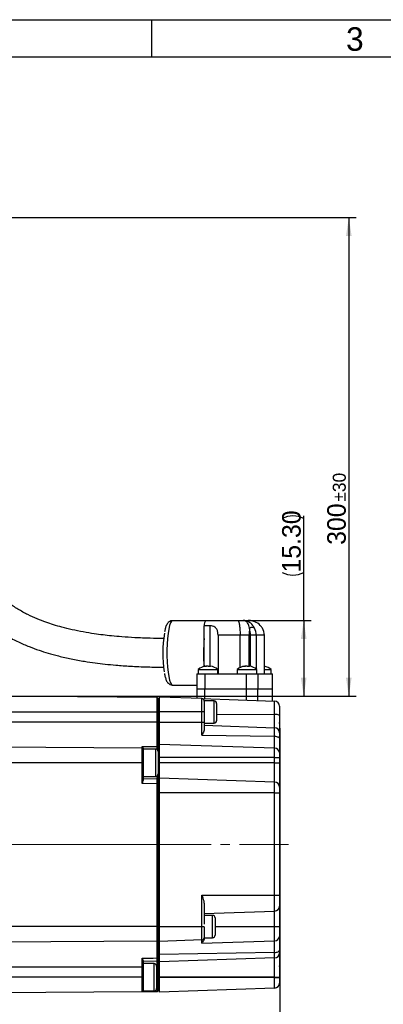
# Model space of a CAD drawing. Header units: millimetres. Extents: x 7 to 438, y 7 to 308.
# Tile 13 of 27: x 150 to 224, y 109 to 308. Entities that reach past the tile are written whole.
import ezdxf

# ---------------------------------------------------------------- set-up
doc = ezdxf.new("R2010")
doc.units = ezdxf.units.MM
doc.header["$LTSCALE"] = 1.5
doc.linetypes.add('SLD-中心线', pattern=[34.29, 30.48, -1.27, 1.27, -1.27])
doc.linetypes.add('SLD-实线', pattern=[0])
doc.layers.add('图框', color=7, linetype='SLD-实线')
doc.layers.add('细实线层', color=7, linetype='SLD-实线')
doc.layers.add('粗实线层', color=7, linetype='SLD-实线', lineweight=25)
doc.styles.add('SLDTEXTSTYLE1', font='txt')
doc.dimstyles.new('SLDDIMSTYLE4', dxfattribs={"dimtxt": 3.75, "dimasz": 3.75, "dimexe": 0, "dimexo": 0.0625, "dimgap": 0.9375, "dimtad": 2, "dimrnd": 1e-09, "dimzin": 12, "dimdsep": 46, "dimtxsty": 'SLDTEXTSTYLE1', "dimsah": 1, "dimcen": 0.09, "dimadec": 0, "dimazin": 3, "dimtol": 1, "dimtp": 1, "dimtm": 1, "dimtfac": 1, "dimtdec": 0, "dimtofl": 0, "dimtmove": 0, "dimatfit": 3, "dimfxl": 1, "dimfrac": 2, "dimtolj": 1, "dimarcsym": 0})
doc.dimstyles.new('SLDDIMSTYLE6', dxfattribs={"dimtxt": 3.75, "dimasz": 3.75, "dimexe": 0, "dimexo": 0.0625, "dimgap": 0.9375, "dimtad": 2, "dimrnd": 1e-09, "dimzin": 4, "dimdsep": 46, "dimtxsty": 'SLDTEXTSTYLE1', "dimsah": 1, "dimcen": 0.09, "dimadec": 0, "dimazin": 1, "dimtfac": 1, "dimtdec": 3, "dimtofl": 0, "dimtmove": 0, "dimatfit": 3, "dimfxl": 1, "dimfrac": 2, "dimtolj": 1, "dimtzin": 12, "dimarcsym": 0})
doc.dimstyles.new('SLDDIMSTYLE7', dxfattribs={"dimtxt": 3.75, "dimasz": 3.75, "dimexe": 0, "dimexo": 0.0625, "dimgap": 0.9375, "dimtad": 2, "dimrnd": 1e-09, "dimzin": 12, "dimdsep": 46, "dimtxsty": 'SLDTEXTSTYLE1', "dimsah": 1, "dimcen": 0.09, "dimadec": 0, "dimazin": 3, "dimtol": 1, "dimtp": 30, "dimtm": 30, "dimtfac": 1, "dimtdec": 0, "dimtofl": 0, "dimtmove": 0, "dimatfit": 3, "dimfxl": 1, "dimfrac": 2, "dimtolj": 1, "dimarcsym": 0})

# ---------------------------------------------------------------- blocks, each defined once
blk = doc.blocks.new('_D_4')
at = {"layer": '细实线层'}
for p, q in [((73.14, 116.1), (73.14, 90.4)), ((202.64, 117.29), (202.64, 90.4)), ((73.14, 91.9), (202.64, 91.9))]:
    blk.add_line(p, q, dxfattribs=at)
for points in [[(73.14, 91.9), (76.89, 91.32), (76.89, 92.47)], [(202.64, 91.9), (198.89, 92.47), (198.89, 91.32)]]:
    blk.add_solid(points, dxfattribs=at)
at = {"layer": '细实线层', "attachment_point": 1, "style": 'SLDTEXTSTYLE1'}
for s, insert, char_height in [('130', (127.92, 96.26), 3.75), ('±1', (136.65, 95.14), 2.625)]:
    blk.add_mtext(s, dxfattribs=dict(at, insert=insert, char_height=char_height))
blk = doc.blocks.new('_D_6')
at = {"layer": '细实线层'}
for p, q in [((207.45, 186.1), (207.45, 207.22)), ((194.19, 186.1), (208.95, 186.1)), ((207.45, 186.1), (207.45, 170.8)), ((141.64, 170.8), (208.95, 170.8))]:
    blk.add_line(p, q, dxfattribs=at)
for centre, start, end in [((205.26, 202.34), 63.4349, 116.5651), ((205.26, 200.16), 243.4349, 296.5651)]:
    blk.add_arc(centre, 4.88, start, end, dxfattribs=at)
for points in [[(207.45, 186.1), (206.87, 182.35), (208.02, 182.35)], [(207.45, 170.8), (208.02, 174.55), (206.87, 174.55)]]:
    blk.add_solid(points, dxfattribs=at)
at = {"layer": '细实线层', "insert": (203.08, 195.79), "char_height": 3.75, "attachment_point": 1, "rotation": 90, "style": 'SLDTEXTSTYLE1'}
blk.add_mtext('15.30', dxfattribs=at)
blk = doc.blocks.new('_D_7')
at = {"layer": '细实线层'}
for p, q in [((86.95, 267.51), (218.05, 267.51)), ((216.55, 267.51), (216.55, 170.8)), ((141.64, 170.8), (218.05, 170.8))]:
    blk.add_line(p, q, dxfattribs=at)
for points in [[(216.55, 267.51), (215.98, 263.76), (217.13, 263.76)], [(216.55, 170.8), (217.13, 174.55), (215.98, 174.55)]]:
    blk.add_solid(points, dxfattribs=at)
at = {"layer": '细实线层', "attachment_point": 1, "rotation": 90, "style": 'SLDTEXTSTYLE1'}
for s, insert, char_height in [('±30', (213.31, 210.11), 2.625), ('300', (212.19, 201.38), 3.75)]:
    blk.add_mtext(s, dxfattribs=dict(at, insert=insert, char_height=char_height))

msp = doc.modelspace()

# ---------------------------------------------------------------- linework, layer by layer
at = {"color": 7, "linetype": 'SLD-实线', "lineweight": 25}
for p, q in [((187.631902, 186.049914), (180.948027, 186.049914)), ((187.726316, 186.099593), (194.191438, 186.099593)), ((194.191438, 186.099593), (195.184295, 186.099593)), ((195.184295, 186.099593), (196.255994, 186.099593)), ((188.557935, 185.02573), (187.326928, 185.02573)), ((187.326928, 182.484193), (187.326928, 185.02573)), ((194.606264, 183.099592), (190.144961, 183.099592)), ((190.144961, 183.099592), (190.144961, 175.299593)), ((196.436395, 183.099592), (194.606264, 183.099592)), ((194.606264, 176.579029), (194.606264, 183.099592)), ((196.682599, 183.099592), (196.436395, 183.099592)), ((197.841053, 183.099592), (196.682599, 183.099592)), ((199.508076, 183.099592), (197.841053, 183.099592)), ((199.508076, 175.299593), (199.508076, 183.099592)), ((199.523267, 183.099592), (199.508076, 183.099592)), ((199.523267, 175.299593), (199.523267, 183.099592)), ((187.326928, 176.798782), (187.326928, 182.484193)), ((185.842884, 175.299593), (185.842884, 172.299592)), ((185.842884, 175.299593), (187.495586, 175.299593)), ((186.123815, 176.197592), (186.123815, 175.299593)), ((186.123815, 176.197592), (190.123816, 176.197592)), ((187.495586, 175.299593), (187.495586, 172.299592)), ((187.495586, 175.299593), (195.866455, 175.299593)), ((188.461025, 176.869298), (188.461025, 176.776501)), ((190.123816, 175.299593), (190.123816, 176.197592)), ((194.002275, 176.197592), (194.002275, 175.299593)), ((194.002275, 176.197592), (198.002276, 176.197592)), ((195.866455, 172.299592), (195.866455, 175.299593)), ((195.866455, 175.299593), (198.183362, 175.299593)), ((196.339485, 176.869298), (196.339485, 176.776501)), ((198.002276, 175.299593), (198.002276, 176.197592)), ((198.183362, 175.299593), (198.183362, 172.299592)), ((198.183362, 175.299593), (201.135387, 175.299593)), ((199.523267, 176.197592), (200.884839, 176.197592)), ((200.884839, 175.299593), (200.884839, 176.197592)), ((201.135387, 172.299592), (201.135387, 175.299593)), ((201.135387, 175.299593), (201.16577, 175.299593)), ((201.16577, 172.299592), (201.16577, 175.299593)), ((180.948027, 173.049914), (185.842884, 173.049914)), ((185.842884, 172.299592), (185.842884, 170.337687)), ((185.842884, 172.299592), (187.495586, 172.299592)), ((187.495586, 170.279974), (187.495586, 172.299592)), ((187.495586, 172.299592), (195.866455, 172.299592)), ((195.866455, 172.299592), (198.183362, 172.299592)), ((195.866455, 169.987658), (195.866455, 172.299592)), ((198.183362, 169.906749), (198.183362, 172.299592)), ((198.183362, 172.299592), (201.135387, 172.299592)), ((201.135387, 169.803663), (201.135387, 172.299592)), ((201.135387, 172.299592), (201.16577, 172.299592)), ((201.16577, 169.802601), (201.16577, 172.299592)), ((177.841478, 170.544779), (141.642884, 170.797499)), ((177.841478, 167.599595), (177.841478, 170.544779)), ((178.042882, 170.343375), (177.841478, 170.544779)), ((178.042882, 170.343375), (178.042882, 167.599595)), ((178.042882, 169.734514), (178.342883, 169.724038)), ((186.860335, 170.302159), (178.342883, 170.599593)), ((178.342883, 167.649592), (178.342883, 170.599593)), ((186.860335, 167.649592), (186.860335, 170.302159)), ((186.860335, 170.302159), (201.57778, 169.788214)), ((189.342883, 169.850143), (187.342887, 169.850143)), ((187.342887, 169.850143), (187.342887, 167.159604)), ((189.842884, 169.350142), (189.842884, 165.850142)), ((201.57778, 167.077868), (201.57778, 169.788214)), ((177.841478, 167.599595), (141.642884, 167.599595)), ((177.841478, 165.549593), (177.841478, 167.599595)), ((178.042882, 167.599595), (177.841478, 167.599595)), ((178.042882, 167.599595), (178.042882, 165.549593)), ((186.860335, 167.649592), (178.342883, 167.649592)), ((178.342883, 165.489594), (178.342883, 167.649592)), ((186.860335, 165.489594), (186.860335, 167.649592)), ((187.342887, 167.649592), (186.860335, 167.649592)), ((202.542883, 168.788823), (202.542883, 166.913541)), ((177.841478, 165.549593), (141.642884, 165.549593)), ((177.841478, 160.629286), (177.841478, 165.549593)), ((178.042882, 165.549593), (177.841478, 165.549593)), ((178.042882, 165.549593), (178.042882, 160.4407)), ((186.860335, 165.489594), (178.342883, 165.489594)), ((178.342883, 161.003722), (178.342883, 165.489594)), ((186.860335, 162.941234), (186.860335, 165.489594)), ((187.342887, 165.489594), (186.860335, 165.489594)), ((187.342887, 167.130838), (187.342887, 165.489594)), ((187.342887, 165.489594), (187.342887, 164.087905)), ((187.342887, 165.350141), (189.342883, 165.350141)), ((201.57778, 164.423844), (201.57778, 167.077868)), ((202.542883, 166.913541), (202.542883, 163.424453)), ((202.612442, 165.004546), (202.573326, 165.451633)), ((187.342887, 164.920939), (201.57778, 164.423844)), ((201.57778, 162.700365), (201.57778, 164.423844)), ((202.542883, 163.424453), (202.542883, 162.231984)), ((202.642885, 164.307302), (202.642885, 117.291885)), ((186.860335, 162.941234), (201.57778, 162.700365)), ((201.57778, 160.295597), (201.57778, 162.700365)), ((202.542883, 162.231984), (202.542883, 159.423391)), ((174.842888, 160.315717), (141.642884, 160.547497)), ((174.842888, 160.315717), (174.842888, 160.634889)), ((174.842888, 157.349592), (174.842888, 160.315717)), ((175.042883, 160.112908), (174.842888, 160.315717)), ((175.042883, 160.279403), (175.042883, 160.112908)), ((175.042883, 160.112908), (175.042883, 157.349592)), ((177.542885, 160.101949), (175.042883, 160.101949)), ((178.042882, 160.4407), (177.841478, 160.629286)), ((178.042882, 160.4407), (178.042882, 159.692971)), ((178.042882, 160.4407), (178.042882, 160.289055)), ((178.042882, 159.692971), (178.042882, 159.601951)), ((178.042882, 159.601951), (178.042882, 155.519469)), ((201.57778, 160.295597), (178.342883, 161.003722)), ((178.342883, 158.429144), (178.342883, 161.003722)), ((201.57778, 158.429144), (201.57778, 160.295597)), ((202.542883, 159.423391), (202.542883, 158.429144)), ((174.842888, 157.349592), (141.642884, 157.349592)), ((174.842888, 153.157777), (174.842888, 157.349592)), ((175.042883, 157.349592), (174.842888, 157.349592)), ((175.042883, 157.349592), (175.042883, 153.756222)), ((201.57778, 158.429144), (178.342883, 158.429144)), ((178.342883, 157.35195), (178.342883, 158.429144)), ((201.57778, 157.35195), (178.342883, 157.35195)), ((178.342883, 154.241951), (178.342883, 157.35195)), ((201.57778, 157.35195), (201.57778, 158.429144)), ((201.57778, 158.429144), (202.542883, 158.429144)), ((201.57778, 153.430568), (201.57778, 157.35195)), ((201.57778, 157.35195), (202.542883, 157.35195)), ((202.542883, 158.429144), (202.542883, 157.35195)), ((202.542883, 157.35195), (202.542883, 152.431177)), ((178.042882, 155.519469), (178.042882, 155.10195)), ((175.042883, 154.601949), (177.542885, 154.601949)), ((175.042883, 154.154314), (177.843587, 154.105427)), ((177.843587, 154.105427), (177.843587, 154.702479)), ((178.042882, 153.904049), (177.843587, 154.105427)), ((178.042882, 155.10195), (178.042882, 153.904049)), ((178.042882, 153.904049), (178.042882, 153.105436)), ((178.042882, 153.286873), (178.342883, 153.276394)), ((178.042882, 153.286873), (178.042882, 153.105436)), ((178.342883, 151.29195), (178.342883, 154.241951)), ((201.57778, 153.430568), (178.342883, 154.241951)), ((201.57778, 151.29195), (201.57778, 153.430568)), ((177.841478, 153.105436), (174.842888, 153.157777)), ((177.841478, 124.249595), (177.841478, 153.105436)), ((178.042882, 153.105436), (177.841478, 153.105436)), ((178.042882, 153.105436), (178.042882, 124.249595)), ((201.57778, 151.29195), (178.342883, 151.29195)), ((178.342883, 124.199594), (178.342883, 151.29195)), ((201.57778, 130.579854), (201.57778, 151.29195)), ((201.57778, 151.29195), (202.542883, 151.29195)), ((202.542883, 152.431177), (202.542883, 151.29195)), ((202.542883, 151.29195), (202.542883, 130.579854)), ((186.860335, 130.579854), (201.57778, 130.579854)), ((186.860335, 124.199594), (186.860335, 130.579854)), ((201.57778, 127.380299), (201.57778, 130.579854)), ((201.57778, 130.579854), (202.542883, 130.579854)), ((202.542883, 130.579854), (202.542883, 128.366093)), ((187.342887, 128.741565), (187.342887, 124.707992)), ((187.342887, 126.889976), (201.57778, 127.380299)), ((201.57778, 124.247233), (201.57778, 127.380299)), ((202.542883, 128.366093), (202.542883, 124.247233)), ((189.042886, 126.497234), (187.342887, 126.497234)), ((189.542887, 125.997233), (189.542887, 122.497233)), ((177.841478, 124.249595), (141.642884, 124.249595)), ((177.841478, 121.304402), (177.841478, 124.249595)), ((178.042882, 124.249595), (177.841478, 124.249595)), ((178.042882, 124.249595), (178.042882, 121.505814)), ((186.860335, 124.199594), (178.342883, 124.199594)), ((178.342883, 121.249596), (178.342883, 124.199594)), ((186.860335, 121.547031), (186.860335, 124.199594)), ((187.342887, 124.199594), (187.342887, 122.046726)), ((201.57778, 124.247233), (202.542883, 124.247233)), ((201.57778, 124.232287), (201.57778, 124.247233)), ((201.57778, 121.36689), (201.57778, 124.232287)), ((201.57778, 124.232287), (202.542883, 124.232287)), ((202.542883, 124.247233), (202.542883, 124.232287)), ((202.542883, 124.232287), (202.542883, 122.249725)), ((178.042882, 121.505814), (177.841478, 121.304402)), ((178.042882, 122.114675), (178.342883, 122.125151)), ((178.042882, 121.505814), (178.042882, 117.965194)), ((186.860335, 121.547031), (178.342883, 121.249596)), ((186.860335, 120.912882), (186.860335, 121.547031)), ((187.340428, 121.997239), (189.042886, 121.997239)), ((187.342887, 121.997239), (187.342887, 121.878894)), ((202.542883, 122.249725), (202.542883, 119.502882)), ((177.841478, 121.304402), (141.642884, 121.051686)), ((177.841478, 117.89448), (177.841478, 121.304402)), ((178.342883, 118.618885), (178.342883, 121.249596)), ((186.860335, 120.912882), (201.57778, 121.36689)), ((201.57778, 119.014995), (201.57778, 121.36689)), ((202.542883, 119.502882), (202.542883, 118.919814)), ((174.842888, 116.04959), (174.842888, 117.84936)), ((178.042882, 117.965194), (177.841478, 117.89448)), ((178.042882, 117.446946), (177.843587, 117.245565)), ((178.022777, 119.136373), (178.120964, 119.137997)), ((178.042882, 118.064123), (178.342883, 118.074598)), ((178.042882, 117.965194), (178.042882, 117.446946)), ((178.042882, 117.446946), (178.042882, 113.999041)), ((201.57778, 119.014995), (178.342883, 118.618885)), ((178.342883, 117.10904), (178.342883, 118.618885)), ((201.57778, 117.920423), (178.342883, 117.10904)), ((201.57778, 117.920423), (201.57778, 119.014995)), ((201.57778, 113.999041), (201.57778, 117.920423)), ((202.542883, 118.919814), (202.542883, 113.999041)), ((174.842888, 116.04959), (141.642884, 116.04959)), ((175.042883, 116.04959), (174.842888, 116.04959)), ((174.842888, 113.999592), (174.842888, 116.04959)), ((175.042883, 117.384741), (175.042883, 116.04959)), ((177.843587, 117.245565), (175.042883, 117.196681)), ((177.242883, 116.749043), (175.042883, 116.749043)), ((175.042883, 116.04959), (175.042883, 113.999592)), ((177.742884, 116.249042), (177.742884, 111.74904)), ((177.843587, 113.999041), (177.843587, 117.245565)), ((178.342883, 113.999041), (178.342883, 117.10904)), ((202.573326, 116.14755), (202.612442, 116.594637)), ((174.842888, 113.999592), (141.642884, 113.999592)), ((174.842888, 111.033472), (174.842888, 113.999592)), ((175.042883, 113.999592), (174.842888, 113.999592)), ((175.042883, 113.999592), (175.042883, 111.236276)), ((178.042882, 113.999041), (177.843587, 113.999041)), ((177.843587, 112.05432), (177.843587, 113.999041)), ((178.042882, 113.999041), (178.042882, 112.05432)), ((201.57778, 113.999041), (178.342883, 113.999041)), ((178.342883, 113.949592), (178.342883, 113.999041)), ((201.57778, 113.949592), (178.342883, 113.949592)), ((178.342883, 110.999594), (178.342883, 113.949592)), ((201.57778, 113.999041), (202.542883, 113.999041)), ((201.57778, 113.949592), (201.57778, 113.999041)), ((201.57778, 111.810977), (201.57778, 113.949592)), ((201.57778, 113.949592), (202.542883, 113.949592)), ((202.542883, 113.999041), (202.542883, 113.949592)), ((202.542883, 113.949592), (202.542883, 112.810368)), ((178.042882, 112.05432), (177.843587, 112.05432)), ((178.042882, 112.05432), (178.042882, 111.255812)), ((178.042882, 112.05432), (178.042882, 111.864673)), ((178.042882, 111.864673), (178.342883, 111.875149)), ((201.57778, 111.810977), (178.342883, 110.999594)), ((174.842888, 111.033472), (141.642884, 110.801684)), ((175.042883, 111.236276), (174.842888, 111.033472)), ((177.841478, 111.054408), (174.842888, 111.033472)), ((175.042883, 111.249047), (177.242883, 111.249047)), ((178.042882, 111.255812), (177.841478, 111.054408))]:
    msp.add_line(p, q, dxfattribs=at)
at = {"color": 8, "linetype": 'SLD-实线', "lineweight": 25}
for p, q in [((188.557935, 176.869409), (188.557935, 185.02573)), ((196.436395, 176.869409), (196.436395, 183.099592)), ((196.682599, 176.826438), (196.682599, 183.099592)), ((197.841053, 183.099592), (197.841053, 176.318541)), ((187.5983, 176.828677), (187.5983, 176.856142)), ((188.482595, 176.856142), (188.482595, 176.776355)), ((195.476768, 176.828677), (195.476768, 176.856142)), ((196.361055, 176.856142), (196.361055, 176.776355)), ((189.342883, 165.350141), (189.342883, 169.850143)), ((178.042882, 167.439593), (178.342883, 167.439593)), ((189.842884, 167.145251), (201.57778, 167.077868)), ((178.042882, 165.389592), (178.342883, 165.389592)), ((202.573326, 165.451633), (202.573326, 116.14755)), ((202.612442, 116.594637), (202.612442, 165.004546)), ((177.542885, 155.11225), (177.542885, 160.101949)), ((178.042882, 159.801385), (177.99987, 159.801947)), ((178.042882, 160.289055), (178.342883, 160.280006)), ((178.042882, 158.33704), (178.342883, 158.33704)), ((178.042882, 157.35195), (178.342883, 157.35195)), ((177.542885, 154.601949), (177.542885, 155.11225)), ((178.042882, 151.201951), (178.342883, 151.201951)), ((189.042886, 121.997239), (189.042886, 126.497234)), ((178.042882, 124.409596), (178.342883, 124.409596)), ((187.340652, 124.199594), (186.860335, 124.199594)), ((189.542887, 124.247233), (201.57778, 124.247233)), ((189.542887, 124.232287), (201.57778, 124.232287)), ((178.042882, 119.185241), (178.342883, 119.190516)), ((177.242883, 111.249047), (177.242883, 116.749043)), ((177.742884, 113.999041), (177.843587, 113.999041)), ((178.042882, 113.999041), (178.342883, 113.999041)), ((178.042882, 113.949592), (178.342883, 113.949592)), ((177.742884, 112.05362), (177.843587, 112.05432))]:
    msp.add_line(p, q, dxfattribs=at)
at = {"color": 8, "linetype": 'SLD-实线', "lineweight": 25, "flags": 128}
msp.add_lwpolyline([(180.948027, 186.049914), (180.740626, 185.93924), (180.540291, 185.610984), (180.353836, 185.076325), (180.187617, 184.353471), (180.047293, 183.467038), (179.937643, 182.447212), (179.862403, 181.328724), (179.82413, 180.149658), (179.82413, 178.950169), (179.862403, 177.771105), (179.937643, 176.652614), (180.047293, 175.632788), (180.187617, 174.746355), (180.353836, 174.023504), (180.540291, 173.488843), (180.740626, 173.160589), (180.948027, 173.049914)], dxfattribs=at)
at = {"color": 7, "linetype": 'SLD-实线', "lineweight": 25, "flags": 128}
for points in [[(201.57778, 162.700365), (201.767837, 162.688637), (201.949623, 162.660132), (202.116457, 162.615894), (202.26222, 162.557548), (202.381556, 162.487237), (202.470069, 162.407549), (202.52451, 162.32141), (202.542883, 162.231984)], [(174.842888, 160.634889), (175.042883, 160.634505), (177.042653, 160.630742), (177.841478, 160.629286)], [(201.57778, 119.014995), (201.767837, 119.027207), (201.949623, 119.056898), (202.116457, 119.102979), (202.26222, 119.163761), (202.381556, 119.237), (202.470069, 119.320007), (202.52451, 119.409735), (202.542883, 119.502882)], [(174.842888, 117.84936), (175.042883, 117.852362), (177.042653, 117.882455), (177.841478, 117.89448)]]:
    msp.add_lwpolyline(points, dxfattribs=at)
at = {"color": 7, "linetype": 'SLD-实线', "lineweight": 25}
for centre, radius, start, end in [((188.69822, 185.126924), 1.375021, 134.97744849, 184.2204732), ((204.798981, 179.54178), 25.805182, 171.12800722, 188.587016), ((211.87706, 183.134943), 15.440706, 174.73446416, 180.13117646), ((197.008339, 183.683944), 1.005151, 59.71984244, 120.28015756), ((190.990209, 183.12732), 5.692458, 359.72091606, 14.49339213), ((194.481169, 183.108435), 3.359895, 359.8492007, 25.44436222), ((196.71939, 183.091974), 2.788696, 0.15652629, 31.56987236), ((222.457101, 179.546314), 35.252804, 175.21957149, 184.50639354), ((188.12382, 173.699582), 3.200012, 99.01995823, 128.68212478), ((188.057793, 174.111313), 2.783024, 99.50336163, 107.08809564), ((187.310767, 176.277733), 0.498786, 81.84619341, 98.15380659), ((188.199059, 174.112242), 2.78207, 99.50206012, 107.08939714), ((187.876092, 176.260914), 0.647087, 52.09377749, 66.9051968), ((188.449983, 173.689086), 3.087431, 86.72573783, 93.27426217), ((188.228656, 176.260717), 0.647314, 52.09638529, 66.902589), ((188.123821, 173.699604), 3.199989, 51.31775441, 80.79626488), ((196.00228, 173.699582), 3.200012, 99.01995823, 128.68212478), ((195.936165, 174.111645), 2.782681, 99.50255173, 107.0883722), ((195.189227, 176.277732), 0.498787, 81.84621509, 98.15378491), ((196.077679, 174.111566), 2.782764, 99.50300658, 107.08845069), ((195.754639, 176.261062), 0.646917, 52.09181625, 66.90715805), ((196.328443, 173.689087), 3.08743, 86.7257367, 93.2742633), ((196.10732, 176.261062), 0.646917, 52.09181625, 66.90715805), ((196.002281, 173.699604), 3.199989, 51.31775441, 80.79626488), ((198.884853, 173.69962), 3.19997, 51.31771152, 78.49190478), ((186.842881, 169.802457), 0.500006, 0.00067324, 87.99949055), ((189.342884, 169.350143), 0.5, 359.99993872, 90.00006128), ((201.542878, 168.788817), 1.000006, 0.00030625, 87.99985753), ((189.342878, 165.850148), 0.500007, 270.00066747, 359.99933253), ((201.806234, 165.503363), 1.590992, 62.41830614, 98.25575242), ((210.542885, 166.148887), 8.000001, 180.00004175, 185.00005355), ((201.542878, 163.424448), 1.000006, 0.00030625, 87.99985753), ((194.642884, 164.307293), 8.000001, 0.00006844, 5.00005355), ((177.542888, 159.601954), 0.499994, 359.99963687, 90.00036313), ((201.607396, 159.358317), 0.937748, 3.97917564, 91.80984324), ((175.832562, 153.159676), 0.989676, 142.93155282, 180.10997728), ((177.542882, 155.101949), 0.5, 270.00036561, 0.00006128), ((201.542878, 152.431172), 1.000006, 0.00030625, 87.99985753), ((201.550202, 128.372618), 0.992702, 271.59189469, 359.62336178), ((189.042893, 125.997239), 0.499994, 359.99920998, 90.00079002), ((186.842891, 122.046718), 0.499991, 271.99940214, 354.32081486), ((189.042893, 122.497233), 0.499994, 269.99920997, 359.99993625), ((201.602341, 122.308977), 0.942407, 268.50658938, 356.39521512), ((201.542871, 118.919826), 1.000012, 272.00050945, 359.99932676), ((177.242878, 116.249036), 0.500007, 0.00066747, 89.99933253), ((210.542885, 115.450297), 8.000001, 174.99994645, 179.99995825), ((194.642884, 117.291891), 8.000001, 354.99994645, 359.99995825), ((177.24289, 111.749041), 0.499994, 269.99920997, 359.99993625), ((201.542884, 112.810367), 0.999999, 271.99977549, 0.00006073)]:
    msp.add_arc(centre, radius, start, end, dxfattribs=at)
for points, knots in [([(179.174029, 182.459858), (178.261267, 182.466628), (176.308836, 182.481109), (173.484195, 182.596174), (170.88298, 182.764347), (168.747852, 182.957103), (166.891382, 183.166268), (164.984929, 183.424776), (162.895198, 183.768949), (160.716651, 184.207547), (158.712745, 184.699536), (156.950935, 185.2063), (155.290414, 185.756643), (153.555889, 186.420384), (151.654945, 187.281044), (149.726472, 188.338641), (148.026503, 189.491386), (146.712741, 190.577308), (145.649669, 191.609493), (144.633958, 192.773161), (143.654404, 194.169481), (142.750495, 195.848086), (142.088825, 197.582591), (141.621022, 199.348827), (141.475088, 200.454025), (141.402786, 201.001597)], [0, 0, 0, 0, 0.059430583, 0.1271241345, 0.1840352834, 0.2291409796, 0.2666982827, 0.3056704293, 0.3543983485, 0.4045737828, 0.4503272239, 0.4887127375, 0.5239108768, 0.5642012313, 0.6095835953, 0.6596798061, 0.7072272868, 0.7430891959, 0.7705210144, 0.8036271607, 0.8435173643, 0.8813136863, 0.92747703, 0.964068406, 1, 1, 1, 1]), ([(135.730925, 199.760163), (135.774265, 199.410561), (135.902851, 198.373324), (136.365387, 196.471677), (137.126612, 194.223533), (138.220512, 191.958796), (139.438094, 190.027066), (140.734539, 188.389733), (142.004604, 187.038955), (143.429751, 185.737856), (145.2374, 184.341841), (147.410158, 182.964098), (149.732403, 181.763761), (151.92392, 180.821195), (153.923586, 180.089), (155.890901, 179.465219), (158.055097, 178.877223), (160.508507, 178.319808), (162.972832, 177.867782), (165.256043, 177.527604), (167.378531, 177.267953), (169.750355, 177.035136), (172.617527, 176.831332), (175.834833, 176.687446), (178.091214, 176.669472), (179.172453, 176.660858)], [0, 0, 0, 0, 0.0195875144, 0.0581144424, 0.1085985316, 0.1513614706, 0.1977145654, 0.2353214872, 0.267364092, 0.3007541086, 0.3425650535, 0.3942506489, 0.443639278, 0.4878265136, 0.5268692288, 0.5620502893, 0.6026006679, 0.6515847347, 0.7019589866, 0.7419319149, 0.7799781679, 0.8208948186, 0.8744889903, 0.9398561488, 1, 1, 1, 1]), ([(180.954126, 186.032078), (180.91181, 186.037562), (180.720813, 186.062319), (180.408985, 185.938765), (180.088892, 185.710785), (179.847228, 185.40806), (179.631099, 184.98507), (179.455017, 184.443197), (179.370123, 184.023132), (179.328018, 183.814794)], [0, 0, 0, 0, 0.0423450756, 0.1911301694, 0.315818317, 0.4342651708, 0.5726225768, 0.7880352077, 1, 1, 1, 1]), ([(194.191438, 186.099593), (194.191858, 186.099586), (194.195601, 186.099522), (194.240231, 186.083335), (194.302926, 185.86706), (194.404878, 185.487829), (194.501895, 184.819972), (194.588322, 184.007645), (194.60006, 183.413597), (194.606264, 183.099592)], [0, 0, 0, 0, 0.00041241, 0.0036735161, 0.0452375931, 0.192618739, 0.4175913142, 0.6921478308, 1, 1, 1, 1]), ([(196.501513, 184.551962), (196.46158, 184.73669), (196.3702, 185.159416), (196.135737, 185.60671), (195.811414, 185.91844), (195.572255, 186.047167), (195.343991, 186.090608), (195.253657, 186.09792), (195.213175, 186.09932), (195.194553, 186.099576), (195.186389, 186.099589), (195.184295, 186.099593)], [0, 0, 0, 0, 0.2565935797, 0.58718143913, 0.66052316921, 0.86607771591, 0.94221984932, 0.97473766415, 0.98892581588, 0.99716004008, 1, 1, 1, 1]), ([(197.515164, 184.551962), (197.409799, 184.740598), (197.112357, 185.273109), (196.449583, 185.810327), (195.791272, 186.037551), (195.455176, 186.087307), (195.305118, 186.097161), (195.237775, 186.099121), (195.2081, 186.099496), (195.193673, 186.099583), (195.187327, 186.09959), (195.184295, 186.099593)], [0, 0, 0, 0, 0.2199023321, 0.6207751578, 0.8318833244, 0.9247866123, 0.9666242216, 0.9852783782, 0.9935251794, 0.9969057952, 1, 1, 1, 1]), ([(199.095366, 184.551962), (198.960462, 184.741955), (198.564864, 185.299102), (197.750951, 185.81591), (196.977221, 186.037705), (196.577673, 186.087294), (196.399318, 186.097159), (196.319389, 186.099121), (196.284205, 186.099496), (196.267105, 186.099583), (196.259588, 186.09959), (196.255994, 186.099593)], [0, 0, 0, 0, 0.2070465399, 0.6071570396, 0.8255114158, 0.9220133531, 0.9654222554, 0.9847532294, 0.9932969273, 0.9967957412, 1, 1, 1, 1]), ([(190.144961, 183.099592), (190.133927, 183.317766), (190.112461, 183.742206), (189.9151, 184.331703), (189.538795, 184.768966), (189.054525, 184.991994), (188.721323, 185.01463), (188.557935, 185.02573)], [0, 0, 0, 0, 0.23153346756, 0.45042949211, 0.64704217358, 0.8269236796, 1, 1, 1, 1]), ([(179.30868, 175.408449), (179.330503, 175.279763), (179.391846, 174.918027), (179.546492, 174.343465), (179.776995, 173.784124), (180.086555, 173.387353), (180.432045, 173.141975), (180.741151, 173.054866), (180.918349, 173.050624), (180.948027, 173.049914)], [0, 0, 0, 0, 0.125257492, 0.3520962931, 0.5705874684, 0.700624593, 0.8298432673, 0.9715006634, 1, 1, 1, 1]), ([(187.5983, 176.856142), (187.627521, 176.861681), (187.678502, 176.871344), (187.730841, 176.868341), (187.779029, 176.884205), (187.782263, 176.870918), (187.782657, 176.869298)], [0, 0, 0, 0, 0.4541552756, 0.7923671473, 0.9746724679, 1, 1, 1, 1]), ([(188.129914, 176.856142), (188.112737, 176.860898), (188.070585, 176.872569), (187.995574, 176.875759), (187.906077, 176.8749), (187.818864, 176.867984), (187.763098, 176.859633), (187.739787, 176.856142)], [0, 0, 0, 0, 0.1357555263, 0.3331371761, 0.5694708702, 0.8200309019, 1, 1, 1, 1]), ([(188.149949, 176.864006), (188.156456, 176.865704), (188.188008, 176.873939), (188.252133, 176.875356), (188.341517, 176.874938), (188.417238, 176.869167), (188.461565, 176.862689), (188.473423, 176.860957)], [0, 0, 0, 0, 0.06201946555, 0.30068625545, 0.58642509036, 0.88936425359, 1, 1, 1, 1]), ([(188.649324, 176.856142), (188.620391, 176.861675), (188.56991, 176.871329), (188.514981, 176.868378), (188.46936, 176.884698), (188.460925, 176.860371), (188.473543, 176.857908), (188.482595, 176.856142)], [0, 0, 0, 0, 0.4018309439, 0.7011023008, 0.8624176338, 0.9013112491, 1, 1, 1, 1]), ([(195.476768, 176.856142), (195.505984, 176.86168), (195.556959, 176.871343), (195.609314, 176.868346), (195.657474, 176.8842), (195.660728, 176.870918), (195.661125, 176.869298)], [0, 0, 0, 0, 0.4541287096, 0.7923498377, 0.9746601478, 1, 1, 1, 1]), ([(196.008374, 176.856142), (195.991199, 176.860898), (195.94905, 176.87257), (195.874038, 176.875758), (195.78454, 176.874901), (195.697324, 176.867984), (195.641558, 176.859633), (195.618247, 176.856142)], [0, 0, 0, 0, 0.1357370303, 0.3331185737, 0.5694711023, 0.8200309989, 1, 1, 1, 1]), ([(196.028416, 176.864006), (196.034924, 176.865704), (196.066473, 176.873938), (196.130595, 176.875356), (196.219977, 176.874938), (196.295698, 176.869167), (196.340025, 176.862689), (196.351883, 176.860957)], [0, 0, 0, 0, 0.0620208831, 0.3006702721, 0.5864156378, 0.8893617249, 1, 1, 1, 1]), ([(196.527791, 176.856142), (196.498856, 176.861675), (196.448372, 176.871329), (196.393441, 176.868378), (196.34782, 176.884698), (196.339385, 176.860371), (196.352003, 176.857908), (196.361055, 176.856142)], [0, 0, 0, 0, 0.4018515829, 0.7011126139, 0.8624223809, 0.9013146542, 1, 1, 1, 1]), ([(187.342887, 164.087905), (187.322279, 163.973852), (187.248196, 163.563834), (187.00537, 163.209308), (186.86168, 162.943721), (186.860335, 162.941234)], [0, 0, 0, 0, 0.2762807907, 0.9932249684, 1, 1, 1, 1]), ([(174.842888, 160.634889), (174.853356, 160.595741), (174.879566, 160.49773), (174.962551, 160.385396), (175.02095, 160.308342), (175.042883, 160.279403)], [0, 0, 0, 0, 0.2934316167, 0.7346281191, 1, 1, 1, 1]), ([(177.843482, 159.991337), (177.843362, 160.081494), (177.843144, 160.24476), (177.842621, 160.457411), (177.841806, 160.579902), (177.841478, 160.629286)], [0, 0, 0, 0, 0.4239676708, 0.7677667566, 1, 1, 1, 1]), ([(177.841478, 153.105436), (177.841923, 153.232996), (177.842746, 153.468695), (177.843379, 153.776651), (177.844109, 153.982422), (177.843694, 154.080053), (177.843587, 154.105427)], [0, 0, 0, 0, 0.3826845, 0.7071042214, 0.9238765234, 1, 1, 1, 1]), ([(186.860335, 130.579854), (186.861733, 130.576014), (186.999098, 130.198662), (187.240595, 129.603586), (187.315231, 128.974621), (187.342887, 128.741565)], [0, 0, 0, 0, 0.0064290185, 0.6318419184, 1, 1, 1, 1]), ([(187.342887, 121.878894), (187.325571, 121.753609), (187.275181, 121.389021), (187.030388, 121.086608), (186.861681, 120.914257), (186.860335, 120.912882)], [0, 0, 0, 0, 0.34183097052, 0.99474799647, 1, 1, 1, 1]), ([(174.842888, 117.84936), (174.849649, 117.773985), (174.862386, 117.632001), (174.950453, 117.476102), (175.020242, 117.407121), (175.042883, 117.384741)], [0, 0, 0, 0, 0.433257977, 0.816129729, 1, 1, 1, 1]), ([(177.843587, 117.245565), (177.843556, 117.260319), (177.843434, 117.319509), (177.842967, 117.447701), (177.842328, 117.649252), (177.841783, 117.806367), (177.841478, 117.89448)], [0, 0, 0, 0, 0.068211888, 0.2736403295, 0.5926446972, 1, 1, 1, 1]), ([(177.843575, 117.257009), (177.861166, 117.271376), (177.897378, 117.300951), (177.930606, 117.333845), (177.947693, 117.350759)], [0, 0, 0, 0, 0.485777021, 1, 1, 1, 1]), ([(177.841478, 111.054408), (177.841933, 111.079779), (177.843682, 111.177391), (177.843394, 111.383158), (177.844079, 111.691086), (177.84376, 111.926768), (177.843587, 112.05432)], [0, 0, 0, 0, 0.0761309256, 0.292901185, 0.6173166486, 1, 1, 1, 1])]:
    msp.add_open_spline(points, degree=3, knots=knots, dxfattribs=at)
at = {"layer": '图框'}
for p, q in [((7.5, 307.5), (438, 307.5)), ((176.7, 307.5), (176.7, 300)), ((7.5, 300), (430.5, 300))]:
    msp.add_line(p, q, dxfattribs=at)
at = {"layer": '粗实线层', "linetype": 'SLD-实线', "lineweight": 25}
msp.add_line((7.5, 300), (430.5, 300), dxfattribs=at)
at = {"layer": '细实线层', "linetype": 'SLD-中心线', "lineweight": 18}
msp.add_line((40.142884, 140.799592), (204.402578, 140.799592), dxfattribs=at)

# ---------------------------------------------------------------- texts
at = {"layer": '图框', "insert": (217.776082, 305.97166), "char_height": 4.7625, "attachment_point": 2, "style": 'SLDTEXTSTYLE1'}
msp.add_mtext('3', dxfattribs=at)

# ---------------------------------------------------------------- dimensions: what is measured, and where the dimension line sits
at = {"layer": '细实线层'}
for base, p1, text, dimstyle, picture, middle in [((216.552606, 170.799593), (86.945224, 267.512163), '300 最大', 'SLDDIMSTYLE7', '_D_7', (216.552606, 208.797591)), ((207.446589, 170.799593), (194.191437, 186.099593), '(<>)', 'SLDDIMSTYLE6', '_D_6', (207.446589, 201.250389))]:
    dim = msp.add_linear_dim(base=base, p1=p1, p2=(141.642884, 170.799593), angle=90, text=text, dimstyle=dimstyle, dxfattribs=at)
    dim.commit()
    dim.dimension.update_dxf_attribs({"geometry": picture, "text_midpoint": middle, "dimtype": 160})
dim = msp.add_linear_dim(base=(202.642884, 91.897116), p1=(73.142884, 116.099593), p2=(202.642884, 117.291886), angle=0, dimstyle='SLDDIMSTYLE4', dxfattribs=at)
dim.commit()
dim.dimension.update_dxf_attribs({"geometry": '_D_4', "text_midpoint": (134.576608, 91.897116), "dimtype": 160})

doc.saveas('drawing.dxf')
